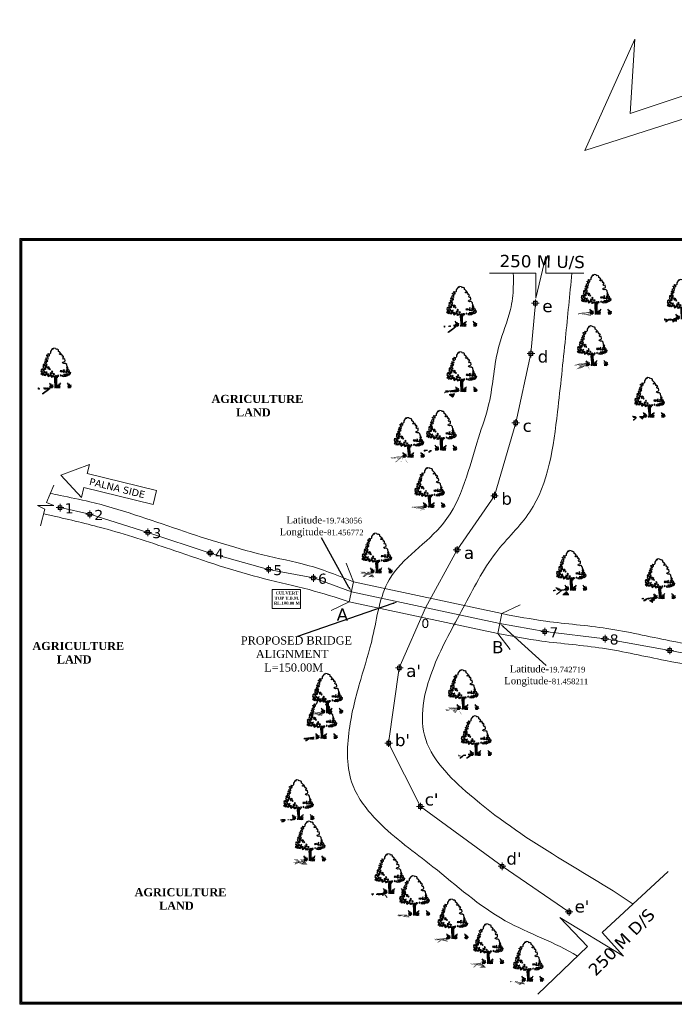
# Model space of a CAD drawing. Header units: metres. Extents: x -3839838688 to 844383267715, y -571436171822 to 78533580212.
# Tile 2 of 4: x -3828852500 to -3828205718, y -6735565810 to -6734593360. Entities that reach past the tile are written whole.
import ezdxf
from ezdxf import colors
from ezdxf.entities.mleader import LeaderData, LeaderLine
from ezdxf.math import Vec2, Vec3

# ---------------------------------------------------------------- set-up
doc = ezdxf.new("R2010")
doc.units = ezdxf.units.M
doc.header["$MEASUREMENT"] = 0
doc.layers.add('DIMENTION', color=7, linetype='Continuous', lineweight=9)
for name, color, linetype in [('SECTION', 7, 'Continuous'), ('TEX', 6, 'Continuous'), ('TEXT', 221, 'Continuous')]:
    doc.layers.add(name, color=color, linetype=linetype)
doc.styles.get("Standard").update_dxf_attribs({"font": 'verdana.ttf', "height": 4000})

# ---------------------------------------------------------------- blocks, each defined once
blk = doc.blocks.new('A$C16861002')
h = blk.add_hatch()
h.set_pattern_fill('AR-SAND,_O', color=86, scale=0.00875, angle=-7.1637)
h.set_pattern_definition([(30.3363, (-438.715158, 35.971238), (0.0015555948, 0.01679683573), [0, -0.0133, 0, -0.014875, 0, -0.01421875]), (0.3363, (-438.715158, 35.971238), (0.0184440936, 0.0225698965), [0, -0.007175, 0, -0.0119875, 0, -0.00459375]), (320.3363, (-438.725837, 35.97258), (0.02704221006, -0.0033489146), [0, -0.004375, 0, -0.01575, 0, -0.0205625]), (310.3363, (-438.725837, 35.97258), (0.0270559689, 0.0043395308), [0, -0.0021875, 0, -0.010325, 0, -0.0118125])])
edge = h.paths.add_edge_path()
edge.add_spline(control_points=[(0.438, 0.101), (0.437, 0.102), (0.413, 0.106), (0.357, 0.111), (0.269, 0.122), (0.166, 0.139), (0.083, 0.135), (0.01, 0.173), (-0.007, 0.148), (-0.011, 0.141)], knot_values=[0.028153, 0.028153, 0.028153, 0.028153, 0.042705, 0.440186, 0.998352, 1.57343, 2.182336, 2.529485, 2.667956, 2.667956, 2.667956, 2.667956], degree=3, periodic=0)
edge.add_line((-0.011, 0.141), (0.434, 0.085))
edge.add_arc((0.31, 0.123), 0.13, 342.7907, 350.3646)
at = {"color": 86}
for p, q in [((0.648, 0.39), (0.64, 0.262)), ((0.658, 0.459), (0.648, 0.39)), ((0.662, 0.385), (0.679, 0.472)), ((0.694, 0.469), (0.679, 0.352)), ((0.652, 0.166), (0.636, 0.073)), ((0.65, 0.269), (0.643, 0.158)), ((0.669, 0.346), (0.664, 0.266))]:
    blk.add_line(p, q, dxfattribs=at)
for points in [[(0.696, 1.459), (0.68, 1.456), (0.606, 1.371), (0.598, 1.314), (0.578, 1.299), (0.534, 1.292)], [(0.696, 1.459), (0.72, 1.451), (0.725, 1.454), (0.721, 1.463), (0.739, 1.483), (0.79, 1.465), (0.792, 1.457), (0.806, 1.459), (0.816, 1.433), (0.834, 1.437), (0.866, 1.421)], [(1.112, 0.761), (1.118, 0.763), (1.115, 0.845), (1.079, 0.891), (1.02, 0.892), (0.978, 0.921), (0.995, 0.948), (1.056, 0.958), (1.073, 0.985), (1.072, 1.049), (1.026, 1.049), (1.013, 1.086), (1.05, 1.128), (1.036, 1.13), (1.026, 1.155), (1.002, 1.152), (0.985, 1.154), (1.005, 1.175), (0.987, 1.206), (0.99, 1.235), (0.939, 1.224), (0.915, 1.221), (0.914, 1.245), (0.962, 1.262), (0.919, 1.326), (0.889, 1.342), (0.896, 1.393), (0.867, 1.415), (0.866, 1.421)], [(1.104, 0.701), (1.106, 0.673), (1.161, 0.645), (1.176, 0.595), (1.178, 0.568), (1.208, 0.55), (1.186, 0.479)], [(0.601, 0.07), (0.622, 0.184), (0.628, 0.304), (0.633, 0.413), (0.649, 0.466)], [(0.702, 0.459), (0.684, 0.352), (0.676, 0.254), (0.664, 0.123), (0.654, 0.063)], [(0.913, 0.457), (0.953, 0.438), (0.981, 0.448), (1.028, 0.436), (1.068, 0.458), (1.094, 0.448), (1.092, 0.476), (1.132, 0.457), (1.185, 0.479)]]:
    blk.add_lwpolyline(points, dxfattribs=at)
for points in [[(0.41, 1.045), (0.357, 1.036), (0.34, 1.005), (0.366, 1.001), (0.375, 0.973), (0.352, 0.959), (0.39, 0.96), (0.394, 0.987), (0.421, 1), (0.419, 1.017), (0.389, 1.02)], [(0.404, 1.101), (0.397, 1.085), (0.37, 1.105)], [(0.43, 1.175), (0.406, 1.15), (0.427, 1.115)], [(0.454, 1.095), (0.421, 1.066), (0.46, 1.039), (0.471, 1.06), (0.455, 1.067)], [(0.496, 1.221), (0.495, 1.183), (0.449, 1.189), (0.481, 1.207), (0.476, 1.229)], [(0.459, 1.27), (0.494, 1.271), (0.456, 1.243)], [(0.491, 1.15), (0.464, 1.137), (0.482, 1.113)], [(0.517, 1.318), (0.501, 1.298), (0.527, 1.3)], [(0.553, 1.269), (0.516, 1.246), (0.549, 1.231)], [(0.181, 0.728), (0.21, 0.648), (0.248, 0.681)], [(0.192, 0.782), (0.197, 0.753), (0.231, 0.782), (0.26, 0.773), (0.255, 0.801), (0.232, 0.793)], [(0.288, 0.759), (0.256, 0.741), (0.27, 0.717)], [(0.286, 0.88), (0.266, 0.86), (0.299, 0.85)], [(0.312, 0.712), (0.275, 0.689), (0.283, 0.655), (0.324, 0.672)], [(0.356, 0.926), (0.313, 0.959), (0.285, 0.94), (0.289, 0.907)], [(0.294, 0.807), (0.305, 0.762), (0.373, 0.792), (0.319, 0.799), (0.314, 0.827)], [(0.358, 0.838), (0.338, 0.818), (0.367, 0.809)], [(0.358, 0.909), (0.34, 0.867), (0.401, 0.843), (0.42, 0.857), (0.379, 0.873)], [(0.413, 0.935), (0.386, 0.927), (0.397, 0.91), (0.428, 0.917)], [(0.457, 0.842), (0.425, 0.824), (0.432, 0.779), (0.453, 0.776), (0.448, 0.804), (0.465, 0.808), (0.48, 0.789), (0.499, 0.803)], [(0.482, 0.773), (0.499, 0.732), (0.523, 0.756)], [(1.14, 0.75), (1.11, 0.754), (1.092, 0.712), (1.108, 0.705), (1.12, 0.731)], [(1.152, 0.716), (1.121, 0.703), (1.13, 0.675)], [(0.196, 0.638), (0.164, 0.626), (0.192, 0.606)], [(0.221, 0.602), (0.206, 0.587), (0.239, 0.572), (0.249, 0.588)], [(0.243, 0.643), (0.216, 0.63), (0.264, 0.602), (0.279, 0.617)], [(0.307, 0.602), (0.272, 0.568), (0.311, 0.569), (0.339, 0.549)], [(0.328, 0.6), (0.35, 0.575), (0.384, 0.604)], [(0.336, 0.665), (0.352, 0.624), (0.402, 0.678), (0.361, 0.656)], [(0.406, 0.606), (0.381, 0.582), (0.406, 0.502), (0.469, 0.532), (0.424, 0.544), (0.448, 0.568)], [(0.473, 0.565), (0.497, 0.513), (0.52, 0.559)], [(0.502, 0.622), (0.523, 0.586), (0.571, 0.591), (0.56, 0.609), (0.527, 0.613)], [(0.551, 0.533), (0.512, 0.494), (0.53, 0.47), (0.553, 0.483), (0.538, 0.496)], [(0.566, 0.685), (0.549, 0.654), (0.595, 0.648)], [(0.597, 0.522), (0.565, 0.476), (0.622, 0.486)], [(0.605, 0.592), (0.594, 0.566), (0.622, 0.552), (0.653, 0.564)], [(0.645, 0.461), (0.669, 0.518), (0.725, 0.484), (0.678, 0.49)], [(0.735, 0.466), (0.716, 0.447), (0.749, 0.442)], [(0.744, 0.498), (0.777, 0.461), (0.786, 0.493)], [(0.833, 0.492), (0.857, 0.478), (0.874, 0.509)], [(0.853, 0.649), (0.862, 0.62), (0.893, 0.633), (0.907, 0.604), (0.931, 0.656), (0.899, 0.643)], [(0.922, 0.49), (0.897, 0.459), (0.945, 0.46)], [(0.942, 0.63), (0.976, 0.592), (1.024, 0.597)], [(0.959, 0.504), (1, 0.46), (1.033, 0.484), (1.07, 0.468), (1.067, 0.518), (1.031, 0.5)], [(0.971, 0.667), (0.996, 0.631), (1.01, 0.673)], [(1.047, 0.592), (1.082, 0.565), (1.044, 0.57)], [(1.103, 0.662), (1.056, 0.634), (1.063, 0.617), (1.107, 0.595), (1.139, 0.613), (1.094, 0.624), (1.127, 0.653)], [(1.098, 0.519), (1.094, 0.492), (1.127, 0.477), (1.128, 0.521)], [(1.126, 0.571), (1.135, 0.542), (1.164, 0.571)], [(1.171, 0.527), (1.156, 0.507), (1.183, 0.481)]]:
    blk.add_lwpolyline(points, close=True, dxfattribs=at)
for centre, radius, start, end in [((0.242, 0.146), 0.227, 343.8213, 33.8793), ((0.375, 0.113), 0.0789, 338.4127, 44.178), ((0.31, 0.123), 0.13, 343.4617, 20.2712), ((0.396, 0.136), 0.0898, 354.9817, 66.5193), ((0.218, 0.179), 0.273, 338.8097, 11.1779), ((0.526, 0.078), 0.0496, 83.2374, 178.7654), ((0.587, 0.1), 0.101, 124.1986, 191.1044), ((0.67, 0.06), 0.0496, 346.9072, 82.4352), ((0.616, 0.096), 0.101, 334.5682, 41.474), ((0.993, 0.081), 0.273, 154.4947, 186.8629), ((0.81, 0.084), 0.0898, 99.1533, 170.6909), ((0.962, 0.056), 0.227, 131.7933, 181.8513), ((0.825, 0.057), 0.0789, 121.4946, 187.2599), ((0.89, 0.05), 0.13, 145.4014, 182.2109), ((0.874, 0.067), 0.227, 343.8213, 33.8793), ((1.029, 0.056), 0.0898, 354.9817, 66.5193), ((1.007, 0.034), 0.0789, 338.4127, 44.178), ((0.942, 0.044), 0.13, 343.4617, 20.2712), ((0.85, 0.099), 0.273, 338.8097, 11.1779), ((1.158, -0.001), 0.0496, 83.2374, 178.7654), ((1.22, 0.02), 0.101, 124.1986, 191.1044)]:
    blk.add_arc(centre, radius, start, end, dxfattribs=at)
for points, start_tangent, end_tangent in [([(0.532, 0.127), (0.53, 0.136), (0.535, 0.137), (0.54, 0.136), (0.539, 0.134), (0.541, 0.128), (0.541, 0.125), (0.54, 0.121), (0.533, 0.12), (0.531, 0.126), (0.532, 0.127)], (-0.533022, 0.846101), (-0.533022, 0.846101)), ([(0.532, 0.184), (0.53, 0.188), (0.533, 0.189), (0.535, 0.188), (0.535, 0.187), (0.536, 0.184), (0.536, 0.183), (0.535, 0.181), (0.532, 0.18), (0.531, 0.184), (0.532, 0.184)], (-0.533022, 0.846101), (-0.533022, 0.846101)), ([(0.676, 0.109), (0.68, 0.117), (0.676, 0.119), (0.671, 0.119), (0.671, 0.117), (0.668, 0.112), (0.666, 0.109), (0.667, 0.105), (0.673, 0.102), (0.677, 0.108), (0.676, 0.109)], (0.725822, 0.687882), (0.725822, 0.687882)), ([(0.691, 0.164), (0.693, 0.168), (0.691, 0.169), (0.688, 0.169), (0.688, 0.168), (0.687, 0.166), (0.686, 0.164), (0.686, 0.162), (0.689, 0.16), (0.691, 0.163), (0.691, 0.164)], (0.725822, 0.687882), (0.725822, 0.687882)), ([(1.165, 0.048), (1.163, 0.057), (1.167, 0.057), (1.172, 0.056), (1.172, 0.054), (1.173, 0.049), (1.174, 0.046), (1.172, 0.042), (1.166, 0.04), (1.163, 0.047), (1.165, 0.048)], (-0.533022, 0.846101), (-0.533022, 0.846101)), ([(1.164, 0.104), (1.163, 0.109), (1.165, 0.109), (1.167, 0.109), (1.167, 0.108), (1.168, 0.105), (1.168, 0.103), (1.168, 0.101), (1.164, 0.101), (1.163, 0.104), (1.164, 0.104)], (-0.533022, 0.846101), (-0.533022, 0.846101))]:
    blk.add_spline(points, degree=3, dxfattribs=dict(at, start_tangent=start_tangent, end_tangent=end_tangent))

msp = doc.modelspace()

# ---------------------------------------------------------------- linework, layer by layer
at = {"layer": 'DIMENTION', "color": 7, "linetype": 'Continuous', "lineweight": 9, "ltscale": 20}
for points in [[(-3828785675.133108, -6735041594.021187), (-3828783517.738216, -6735032739.269607), (-3828811765.725098, -6735043064.35971), (-3828791432.846373, -6735065225.819328), (-3828789032.534264, -6735055374.045078)], [(-3828785675.13311, -6735041594.021186), (-3828717204.469184, -6735058276.393261), (-3828720561.870345, -6735072056.417156), (-3828789032.534258, -6735055374.045079)]]:
    msp.add_lwpolyline(points, dxfattribs=at)
at = {"layer": 'SECTION', "lineweight": 13, "ltscale": 20}
for p, q in [((-3827972040, -6734593360), (-3828249344.231441, -6734686037.260389)), ((-3828244790, -6734612640), (-3828294260, -6734722520)), ((-3828249344.231441, -6734686037.260389), (-3828244790, -6734612640)), ((-3828294260, -6734722520), (-3827962700, -6734616500))]:
    msp.add_line(p, q, dxfattribs=at)
at = {"layer": 'SECTION', "lineweight": 9, "ltscale": 20}
for p, q in [((-3828342520, -6734868400), (-3828332590, -6734826810)), ((-3828332590, -6734826810), (-3828332590, -6734843690)), ((-3828388280, -6734843690), (-3828342520, -6734843690)), ((-3828342520, -6734843690), (-3828342520, -6734868400)), ((-3828332590, -6734843690), (-3828295120, -6734843690)), ((-3828347462.328041, -6734923112.326823), (-3828342963.994591, -6734873315.087982)), ((-3828362387.275942, -6734991502.720375), (-3828347462.328041, -6734923112.326823)), ((-3828383425.783199, -6735063491.477917), (-3828362387.275942, -6734991502.720375)), ((-3828826100.432038, -6735070086.400609), (-3828818739.648371, -6735053032.716137)), ((-3828818620, -6735073315.136432), (-3828826100.432038, -6735070086.400609)), ((-3828420357.797934, -6735116980.04013), (-3828383425.783199, -6735063491.477917)), ((-3828827790, -6735076780), (-3828835010, -6735073315.136431)), ((-3828835010, -6735073315.136431), (-3828818620, -6735073315.136432)), ((-3828831970, -6735093340), (-3828827790, -6735076780)), ((-3828783316.739497, -6735081837.753409), (-3828812578.126033, -6735075221.768375)), ((-3828726040.106578, -6735099709.164141), (-3828783316.739497, -6735081837.753409)), ((-3828664314.759858, -6735120080.260632), (-3828726040.106578, -6735099709.164141)), ((-3828606531.570657, -6735136238.943927), (-3828664314.759858, -6735120080.260632)), ((-3828451404.245419, -6735174086.240306), (-3828420357.797934, -6735116980.04013)), ((-3828562346.115414, -6735144762.179518), (-3828606531.570657, -6735136238.943927)), ((-3828524749.415245, -6735158418.245439), (-3828562346.115414, -6735144762.179518)), ((-3828524749.415245, -6735158418.245439), (-3828378059.075593, -6735189754.235173)), ((-3828451404.245419, -6735174086.240306), (-3828477505.198602, -6735233615.562853)), ((-3828378059.075593, -6735189754.235173), (-3828333776.890498, -6735197759.738483)), ((-3828333776.890498, -6735197759.738483), (-3828274182.631895, -6735204725.680026)), ((-3828274182.631895, -6735204725.680026), (-3828210229.440969, -6735216344.172635)), ((-3828210229.440969, -6735216344.172635), (-3828161119.071852, -6735225734.148413)), ((-3828477505.198602, -6735233615.562853), (-3828487978.672471, -6735307880.671384)), ((-3828487978.672471, -6735307880.671384), (-3828456646.925046, -6735370477.169715)), ((-3828456646.925046, -6735370477.169715), (-3828375941.320995, -6735429524.65463)), ((-3828375941.320995, -6735429524.65463), (-3828309791.94096, -6735474516.426333)), ((-3828277154.70215, -6735494980), (-3828211662.725975, -6735434672.012364)), ((-3828291592.681871, -6735508797.842182), (-3828318942.617624, -6735480220.4556)), ((-3828318942.617624, -6735480220.4556), (-3828255802.909123, -6735518167.162681)), ((-3828255802.909123, -6735518167.162681), (-3828277154.70215, -6735494980)), ((-3828340531.927761, -6735555635.05828), (-3828291592.681871, -6735508797.842182))]:
    msp.add_line(p, q, dxfattribs=at)
at = {"layer": 'SECTION', "color": 7, "linetype": 'Continuous', "lineweight": 9, "ltscale": 20}
for p, q in [((-3828342936.796221, -6734869565.087982), (-3828342936.796221, -6734877065.087982)), ((-3828347435.129672, -6734919362.326823), (-3828347435.129672, -6734926862.326823)), ((-3828362360.077573, -6734987752.720375), (-3828362360.077573, -6734995252.720375)), ((-3828383398.584829, -6735059741.477917), (-3828383398.584829, -6735067241.477917)), ((-3828812550.927663, -6735071471.768375), (-3828812550.927663, -6735078971.768375)), ((-3828783289.541127, -6735078087.753409), (-3828783289.541127, -6735085587.753409)), ((-3828726012.908209, -6735095959.164141), (-3828726012.908209, -6735103459.164141)), ((-3828664287.561488, -6735116330.260632), (-3828664287.561488, -6735123830.260632)), ((-3828420330.599565, -6735113230.04013), (-3828420330.599565, -6735120730.04013)), ((-3828606504.372288, -6735132488.943927), (-3828606504.372288, -6735139988.943927)), ((-3828562318.917044, -6735141012.179518), (-3828562318.917044, -6735148512.179518)), ((-3828333749.692128, -6735194009.738483), (-3828333749.692128, -6735201509.738483)), ((-3828274155.433525, -6735200975.680026), (-3828274155.433525, -6735208475.680026)), ((-3828210202.2426, -6735212594.172635), (-3828210202.2426, -6735220094.172635)), ((-3828477478.000232, -6735229865.562853), (-3828477478.000232, -6735237365.562853)), ((-3828487951.474102, -6735304130.671384), (-3828487951.474102, -6735311630.671384)), ((-3828456619.726676, -6735366727.169715), (-3828456619.726676, -6735374227.169715)), ((-3828375914.122625, -6735425774.65463), (-3828375914.122625, -6735433274.65463)), ((-3828309764.742591, -6735470766.426333), (-3828309764.742591, -6735478266.426333))]:
    msp.add_line(p, q, dxfattribs=at)
at = {"layer": 'SECTION', "lineweight": 20, "ltscale": 20}
for p, q in [((-3828522660.349263, -6735148638.889462), (-3828529915.177567, -6735130001.09275)), ((-3828526838.481227, -6735168197.601416), (-3828522660.349263, -6735148638.889462)), ((-3828522660.349263, -6735148638.889462), (-3828375970.00961, -6735179974.879196)), ((-3828526838.481227, -6735168197.601416), (-3828544897.121881, -6735176793.268797)), ((-3828526838.481227, -6735168197.601416), (-3828380148.141575, -6735199533.59115)), ((-3828375970.00961, -6735179974.879196), (-3828357998.587687, -6735171198.319845)), ((-3828375970.00961, -6735179974.879196), (-3828380148.141575, -6735199533.59115)), ((-3828380148.141575, -6735199533.59115), (-3828368009.808614, -6735215428.900928))]:
    msp.add_line(p, q, dxfattribs=at)
at = {"layer": 'SECTION', "lineweight": 9, "ltscale": 20}
for points in [[(-3828852500, -6734809430), (-3827743860, -6734809430), (-3827743860, -6735565810), (-3828852500, -6735565810)], [(-3828851500, -6734810430), (-3827744860, -6734810430), (-3827744860, -6735564810), (-3828851500, -6735564810)], [(-3828850500, -6734811430), (-3827745860, -6734811430), (-3827745860, -6735563810), (-3828850500, -6735563810)]]:
    msp.add_lwpolyline(points, close=True, dxfattribs=at)
at = {"layer": 'SECTION', "color": 7, "linetype": 'Continuous', "lineweight": 9, "ltscale": 20}
for points in [[(-3828339186.796221, -6734873315.087982), (-3828342936.796221, -6734873315.087982), (-3828346686.796221, -6734873315.087982)], [(-3828343685.129672, -6734923112.326823), (-3828347435.129672, -6734923112.326823), (-3828351185.129672, -6734923112.326823)], [(-3828358610.077573, -6734991502.720375), (-3828362360.077573, -6734991502.720375), (-3828366110.077573, -6734991502.720375)], [(-3828379648.584829, -6735063491.477917), (-3828383398.584829, -6735063491.477917), (-3828387148.584829, -6735063491.477917)], [(-3828808800.927663, -6735075221.768375), (-3828812550.927663, -6735075221.768375), (-3828816300.927663, -6735075221.768375)], [(-3828779539.541127, -6735081837.753409), (-3828783289.541127, -6735081837.753409), (-3828787039.541127, -6735081837.753409)], [(-3828722262.908209, -6735099709.164141), (-3828726012.908209, -6735099709.164141), (-3828729762.908209, -6735099709.164141)], [(-3828660537.561488, -6735120080.260632), (-3828664287.561488, -6735120080.260632), (-3828668037.561488, -6735120080.260632)], [(-3828416580.599565, -6735116980.04013), (-3828420330.599565, -6735116980.04013), (-3828424080.599565, -6735116980.04013)], [(-3828602754.372288, -6735136238.943927), (-3828606504.372288, -6735136238.943927), (-3828610254.372288, -6735136238.943927)], [(-3828558568.917044, -6735144762.179518), (-3828562318.917044, -6735144762.179518), (-3828566068.917044, -6735144762.179518)], [(-3828329999.692128, -6735197759.738483), (-3828333749.692128, -6735197759.738483), (-3828337499.692128, -6735197759.738483)], [(-3828270405.433525, -6735204725.680026), (-3828274155.433525, -6735204725.680026), (-3828277905.433525, -6735204725.680026)], [(-3828206452.2426, -6735216344.172635), (-3828210202.2426, -6735216344.172635), (-3828213952.2426, -6735216344.172635)], [(-3828473728.000232, -6735233615.562853), (-3828477478.000232, -6735233615.562853), (-3828481228.000232, -6735233615.562853)], [(-3828484201.474102, -6735307880.671384), (-3828487951.474102, -6735307880.671384), (-3828491701.474102, -6735307880.671384)], [(-3828452869.726676, -6735370477.169715), (-3828456619.726676, -6735370477.169715), (-3828460369.726676, -6735370477.169715)], [(-3828372164.122625, -6735429524.65463), (-3828375914.122625, -6735429524.65463), (-3828379664.122625, -6735429524.65463)], [(-3828306014.742591, -6735474516.426333), (-3828309764.742591, -6735474516.426333), (-3828313514.742591, -6735474516.426333)]]:
    msp.add_lwpolyline(points, dxfattribs=at)
for points in [[(-3828344811.796221, -6734871470.087982), (-3828341091.796221, -6734871470.087982), (-3828341091.796221, -6734875160.087982), (-3828344811.796221, -6734875160.087982)], [(-3828349310.129672, -6734921267.326823), (-3828345590.129672, -6734921267.326823), (-3828345590.129672, -6734924957.326823), (-3828349310.129672, -6734924957.326823)], [(-3828364235.077573, -6734989657.720375), (-3828360515.077573, -6734989657.720375), (-3828360515.077573, -6734993347.720375), (-3828364235.077573, -6734993347.720375)], [(-3828385273.584829, -6735061646.477917), (-3828381553.584829, -6735061646.477917), (-3828381553.584829, -6735065336.477917), (-3828385273.584829, -6735065336.477917)], [(-3828814425.927663, -6735073376.768375), (-3828810705.927663, -6735073376.768375), (-3828810705.927663, -6735077066.768375), (-3828814425.927663, -6735077066.768375)], [(-3828785164.541127, -6735079992.753409), (-3828781444.541127, -6735079992.753409), (-3828781444.541127, -6735083682.753409), (-3828785164.541127, -6735083682.753409)], [(-3828727887.908209, -6735097864.164141), (-3828724167.908209, -6735097864.164141), (-3828724167.908209, -6735101554.164141), (-3828727887.908209, -6735101554.164141)], [(-3828666162.561488, -6735118235.260632), (-3828662442.561488, -6735118235.260632), (-3828662442.561488, -6735121925.260632), (-3828666162.561488, -6735121925.260632)], [(-3828422205.599565, -6735115135.04013), (-3828418485.599565, -6735115135.04013), (-3828418485.599565, -6735118825.04013), (-3828422205.599565, -6735118825.04013)], [(-3828608379.372288, -6735134393.943927), (-3828604659.372288, -6735134393.943927), (-3828604659.372288, -6735138083.943927), (-3828608379.372288, -6735138083.943927)], [(-3828564193.917044, -6735142917.179518), (-3828560473.917044, -6735142917.179518), (-3828560473.917044, -6735146607.179518), (-3828564193.917044, -6735146607.179518)], [(-3828602910, -6735156031.919815), (-3828575022.825078, -6735156031.919815), (-3828575022.825078, -6735174730), (-3828602910, -6735174730)], [(-3828335624.692128, -6735195914.738483), (-3828331904.692128, -6735195914.738483), (-3828331904.692128, -6735199604.738483), (-3828335624.692128, -6735199604.738483)], [(-3828276030.433525, -6735202880.680026), (-3828272310.433525, -6735202880.680026), (-3828272310.433525, -6735206570.680026), (-3828276030.433525, -6735206570.680026)], [(-3828212077.2426, -6735214499.172635), (-3828208357.2426, -6735214499.172635), (-3828208357.2426, -6735218189.172635), (-3828212077.2426, -6735218189.172635)], [(-3828479353.000232, -6735231770.562853), (-3828475633.000232, -6735231770.562853), (-3828475633.000232, -6735235460.562853), (-3828479353.000232, -6735235460.562853)], [(-3828489826.474102, -6735306035.671384), (-3828486106.474102, -6735306035.671384), (-3828486106.474102, -6735309725.671384), (-3828489826.474102, -6735309725.671384)], [(-3828458494.726676, -6735368632.169715), (-3828454774.726676, -6735368632.169715), (-3828454774.726676, -6735372322.169715), (-3828458494.726676, -6735372322.169715)], [(-3828377789.122625, -6735427679.65463), (-3828374069.122625, -6735427679.65463), (-3828374069.122625, -6735431369.65463), (-3828377789.122625, -6735431369.65463)], [(-3828311639.742591, -6735472671.426333), (-3828307919.742591, -6735472671.426333), (-3828307919.742591, -6735476361.426333), (-3828311639.742591, -6735476361.426333)]]:
    msp.add_lwpolyline(points, close=True, dxfattribs=at)
for centre in [(-3828342936.796221, -6734873315.087982), (-3828347435.129672, -6734923112.326823), (-3828362360.077573, -6734991502.720375), (-3828383398.584829, -6735063491.477917), (-3828812550.927663, -6735075221.768375), (-3828783289.541127, -6735081837.753409), (-3828726012.908209, -6735099709.164141), (-3828664287.561488, -6735120080.260632), (-3828420330.599565, -6735116980.04013), (-3828606504.372288, -6735136238.943927), (-3828562318.917044, -6735144762.179518), (-3828333749.692128, -6735197759.738483), (-3828274155.433525, -6735204725.680026), (-3828210202.2426, -6735216344.172635), (-3828477478.000232, -6735233615.562853), (-3828487951.474102, -6735307880.671384), (-3828456619.726676, -6735370477.169715), (-3828375914.122625, -6735429524.65463), (-3828309764.742591, -6735474516.426333)]:
    msp.add_circle(centre, 1845, dxfattribs=at)
at = {"layer": 'SECTION', "lineweight": 9, "ltscale": 20}
for points, knots in [([(-3828364779.415245, -6734843690), (-3828364702.439628, -6734848284.292099), (-3828364500.705375, -6734860324.807244), (-3828367302.476263, -6734884768.038442), (-3828383699.628501, -6734921040.831837), (-3828384776.883722, -6734965679.678807), (-3828406029.138349, -6735023331.06193), (-3828420324.710598, -6735093745.266548), (-3828493799.410059, -6735135649.439284), (-3828501097.124543, -6735198883.315761), (-3828516654.77175, -6735247237.465758), (-3828529090.385469, -6735295095.467426), (-3828530207.780091, -6735347913.322822), (-3828493554.520495, -6735393770.669028), (-3828438297.030497, -6735432427.113004), (-3828379431.99895, -6735486500.80879), (-3828323288.5158, -6735504476.721673), (-3828301495.432473, -6735518275.251601)], [0, 0, 0, 0, 13788.2454385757, 36135.6166486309, 73134.2666240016, 131661.8430303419, 166891.1788174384, 257937.2616546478, 335452.9323283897, 394352.2099130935, 438052.6732973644, 488975.9410636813, 543583.7692570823, 587495.4647378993, 657787.0645205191, 746897.639089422, 825487.8918048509, 825487.8918048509, 825487.8918048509, 825487.8918048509]), ([(-3828246515.630996, -6735466766.151033), (-3828272373.054028, -6735449120.998605), (-3828329438.214795, -6735416985.686191), (-3828401103.247931, -6735368026.701896), (-3828464683.124027, -6735305194.790912), (-3828446153.577533, -6735230670.502179), (-3828413979.158067, -6735175276.088469), (-3828387262.609611, -6735120550.721493), (-3828332195.132378, -6735069983.019663), (-3828321782.869328, -6734989245.975987), (-3828313448.558195, -6734910801.539845), (-3828309014.648804, -6734865016.043345), (-3828306949.415245, -6734843690)], [153741.1172209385, 153741.1172209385, 153741.1172209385, 153741.1172209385, 247414.2106567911, 347998.8506372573, 421698.6430385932, 490530.4300268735, 555036.5204370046, 618228.1417170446, 670802.6678680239, 773323.6749836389, 846848.2429864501, 910953.8513295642, 910953.8513295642, 910953.8513295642, 910953.8513295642]), ([(-3828522660.349263, -6735148638.889462), (-3828535757.770357, -6735143277.376513), (-3828562912.458458, -6735132161.431564), (-3828622123.746983, -6735120776.200599), (-3828695296.37159, -6735097576.248382), (-3828762835.153961, -6735073311.921206), (-3828802794.413509, -6735065172.800195), (-3828812578.126033, -6735063180), (-3828815807.952606, -6735062522.13122), (-3828819037.779179, -6735061864.26244), (-3828822267.605752, -6735061206.39366)], [0, 0, 0, 0, 42351.7565927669, 87807.2662157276, 180238.2207122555, 272568.3404711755, 302504.2136581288, 302504.2136581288, 302504.2136581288, 312386.7279363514, 312386.7279363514, 312386.7279363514, 312386.7279363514]), ([(-3828526838.481227, -6735168197.601415), (-3828540008.251949, -6735164005.479425), (-3828567627.118117, -6735155214.008515), (-3828626368.065489, -6735142929.562929), (-3828692084.042853, -6735120207.320454), (-3828760082.491133, -6735097332.923836), (-3828799773.294569, -6735088037.388349), (-3828816756.257998, -6735084060), (-3828820807.225691, -6735083111.268538), (-3828824858.193385, -6735082162.537077), (-3828828909.161079, -6735081213.805615)], [0, 0, 0, 0, 41439.4463101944, 86904.3619604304, 179780.2632973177, 249709.3208636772, 302008.5543753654, 302008.5543753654, 302008.5543753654, 314483.5565312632, 314483.5565312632, 314483.5565312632, 314483.5565312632]), ([(-3828375970.00961, -6735179974.879196), (-3828361540.476749, -6735182710.366307), (-3828327237.284996, -6735189213.413894), (-3828271204.921332, -6735193010.289141), (-3828214713.322958, -6735206560.252249), (-3828158382.462824, -6735215498.500296), (-3828123835.212077, -6735225367.951005), (-3828105327.004171, -6735230655.371614), (-3828102886.110249, -6735231352.685632), (-3828100445.216327, -6735232049.99965), (-3828098004.322404, -6735232747.313668)], [0, 0, 0, 0, 44037.2564153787, 104689.3524249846, 167968.7684303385, 217955.6742645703, 275637.9221901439, 275637.9221901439, 275637.9221901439, 283245.1551064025, 283245.1551064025, 283245.1551064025, 283245.1551064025]), ([(-3828380148.141574, -6735199533.591149), (-3828365718.608713, -6735202269.07826), (-3828331415.41696, -6735208772.125847), (-3828275383.053296, -6735212569.001094), (-3828218891.454922, -6735226118.964202), (-3828162560.594788, -6735235057.212249), (-3828128013.34404, -6735244926.662958), (-3828109505.136135, -6735250214.083567), (-3828107797.945448, -6735250701.793412), (-3828106090.754761, -6735251189.503258), (-3828104383.564074, -6735251677.213103)], [0, 0, 0, 0, 44037.2564153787, 104689.3524249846, 167968.7684303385, 217955.6742645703, 275637.9221901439, 275637.9221901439, 275637.9221901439, 280958.5127617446, 280958.5127617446, 280958.5127617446, 280958.5127617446])]:
    msp.add_open_spline(points, degree=3, knots=knots, dxfattribs=at)

# ---------------------------------------------------------------- block references
at = {"layer": 'SECTION', "color": 7, "linetype": 'Continuous', "lineweight": 9, "ltscale": 20, "xscale": 27934.31896082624, "yscale": 27934.31895750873, "zscale": 27934.31895683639, "rotation": 7.276220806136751}
for p in [(-3828300089.415245, -6734888468.245439), (-3828215129.415245, -6734893298.245439), (-3828433059.415245, -6734900298.245439), (-3828303889.415245, -6734939208.245439), (-3828833959.415245, -6734961268.245439), (-3828432829.415245, -6734964928.245439), (-3828247249.415245, -6734990278.245439), (-3828484929.415245, -6735029798.245439), (-3828452941.56889, -6735022744.018617), (-3828464609.415245, -6735079208.245439), (-3828516709.415245, -6735143948.245439), (-3828324519.415245, -6735161038.245439), (-3828237009.415245, -6735169338.245439), (-3828565499.857265, -6735282407.303254), (-3828431389.415245, -6735278748.245439), (-3828571019.415245, -6735307428.245439), (-3828418629.415245, -6735324218.245439), (-3828594049.415245, -6735387588.245439), (-3828582579.415245, -6735428338.245439), (-3828503939.415245, -6735460638.245439), (-3828479529.415245, -6735482168.245439), (-3828441709.415245, -6735505238.245439), (-3828406529.415245, -6735529848.245439), (-3828367179.415245, -6735547208.245439)]:
    msp.add_blockref('A$C16861002', p, dxfattribs=at)

# ---------------------------------------------------------------- texts
at = {"layer": 'SECTION', "color": 7, "linetype": 'Continuous', "lineweight": 9, "ltscale": 800, "char_height": 12000, "attachment_point": 1}
for s, insert, width, rotation in [('250 M U/S', (-3828378206.502363, -6734825563.051493), 111710.81286493, 359.1978498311), ('250 M D/S', (-3828291964.385621, -6735530317.990731), 103346.64016235, 45.3963179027)]:
    msp.add_mtext(s, dxfattribs=dict(at, insert=insert, width=width, rotation=rotation))
at = {"layer": 'SECTION', "color": 7, "linetype": 'Continuous', "lineweight": 9, "ltscale": 20, "attachment_point": 1}
for s, insert, char_height in [('e', (-3828336138.998287, -6734870197.808116), 12000), ('d', (-3828340664.530107, -6734919995.046957), 12000), ('c', (-3828355562.279639, -6734988385.440509), 12000), ('b', (-3828376600.786895, -6735060374.19805), 12000), ('1', (-3828807904.974358, -6735070926.818252), 10000), ('2', (-3828778670.786191, -6735077542.803286), 10000), ('3', (-3828721366.954904, -6735095414.214017), 10000), ('4', (-3828659668.806552, -6735115785.310508), 10000), ('a', (-3828413560, -6735113862.760263), 12000), ('5', (-3828601858.418983, -6735131943.993803), 10000), ('6', (-3828557672.963739, -6735140467.229394), 10000), ('A', (-3828539283.843503, -6735174845.032382), 12000), ('0', (-3828455650, -6735185142.720134), 9000), ('7', (-3828329103.738823, -6735193464.78836), 10000), ('B', (-3828385723.843503, -6735207055.032382), 12000), ('8', (-3828269509.48022, -6735200435.67108), 10000), ("a'", (-3828470680.202298, -6735230498.282987), 12000), ("b'", (-3828481770.16482, -6735298848.163929), 12000), ("c'", (-3828452325.75685, -6735357459.925335), 12000), ("d'", (-3828371600.960776, -6735415861.220098), 12000), ("e'", (-3828304263.972731, -6735463131.551981), 12000)]:
    msp.add_mtext(s, dxfattribs=dict(at, insert=insert, char_height=char_height))
at = {"layer": 'TEX', "color": 7, "linetype": 'Continuous', "lineweight": 9, "attachment_point": 1}
for s, insert, char_height, width in [('\\pt88000;{\\fTimes New Roman|b1|i0|c0|p18;AGRICULTURE\\P        LAND}', (-3828662969.415245, -6734963896.511334), 8000, 128559.58741646), ('\\pi4426.93173,t37426.93173;{\\fTimes New Roman|b1|i0|c0|p18;CULVERT \\P\\pi3450.41439,t36450.41439;TOP T.B.M. \\P\\pi2801.20919,t35801.20919;RL.100.00 M}', (-3828604069.22254, -6735158097.791809), 3000, 30224.52820024), ('\\pt88000;{\\fTimes New Roman|b1|i0|c0|p18;AGRICULTURE\\P        LAND}', (-3828839937.403479, -6735207894.568114), 8000, 128559.58741646), ('\\pt88000;{\\fTimes New Roman|b1|i0|c0|p18;AGRICULTURE\\P        LAND}', (-3828738949.415245, -6735451116.511334), 8000, 128559.58741646)]:
    msp.add_mtext(s, dxfattribs=dict(at, insert=insert, char_height=char_height, width=width))
at = {"layer": 'TEXT', "color": 7, "linetype": 'Continuous', "lineweight": 9, "insert": (-3828727956.277438, -6735059327.716965), "char_height": 6934.6368, "width": 95729.75645465, "attachment_point": 3, "rotation": 346.1738896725}
msp.add_mtext('PALNA SIDE', dxfattribs=at)

# ---------------------------------------------------------------- leaders
at = {"layer": 'SECTION', "color": 7, "linetype": 'Continuous', "lineweight": 9, "ltscale": 20}
ml = msp.add_multileader_mtext('Standard', dxfattribs=at)
ml.set_content('{\\fTimes New Roman|b0|i0|c0|p18;  Latitude-\\H0.8x;19.743056\\H1.25x;\\PLongitude-\\H0.8x;81.456772}', color=7)
ml.set_leader_properties()
ml.build(insert=Vec2(0, 0))
ml.multileader.update_dxf_attribs({"text_left_attachment_type": 4, "text_right_attachment_type": 0, "dogleg_length": 0, "arrow_head_size": 5000})
ctx = ml.context
ctx.base_point, ctx.char_height, ctx.arrow_head_size, ctx.landing_gap_size, ctx.plane_origin = Vec3(-3828594465.568846, -6735105171.753377), 7000, 5000, 0.09, Vec3(-3828552421.854541, -6735160833.936506)
ctx.left_attachment, ctx.right_attachment, ctx.text_align_type = 4, 0, 1
notes = []
notes.append((ctx, [(1, (1, 1, 0), (-3828554206.142148, -6735105171.753377), (1, 0), 0, [(0, [(-3828524749.415245, -6735158418.24544)], 0, [])])]))
ctx.mtext.insert, ctx.mtext.width, ctx.mtext.alignment, ctx.mtext.flow_direction = Vec3(-3828554206.142148, -6735083921.002479), 119359.57218742, 2, 5
ml = msp.add_multileader_mtext('Standard', dxfattribs=at)
ml.set_content('\\pxqc,t11;{\\fTimes New Roman|b0|i0|c0|p18;  \\H1.14286x;PROPOSED BRIDGE \\PALIGNMENT  L=150.00M }', color=7)
ml.set_leader_properties()
ml.build(insert=Vec2(0, 0))
ml.multileader.update_dxf_attribs({"text_left_attachment_type": 4, "text_right_attachment_type": 0, "dogleg_length": 0, "arrow_head_size": 5000})
ctx = ml.context
ctx.base_point, ctx.char_height, ctx.arrow_head_size, ctx.landing_gap_size, ctx.plane_origin = Vec3(-3828634275.858502, -6735228219.050511), 7000, 5000, 0.09, Vec3(-3828506644.062715, -6735170612.988201)
ctx.left_attachment, ctx.right_attachment, ctx.text_align_type = 4, 0, 2
notes.append((ctx, [(0, (1, 1, 0), (-3828578168.929576, -6735202457.297134), (-1, 0), 0, [(0, [(-3828478971.623419, -6735168197.297134)], 0, [])])]))
ctx.mtext.insert, ctx.mtext.width, ctx.mtext.alignment, ctx.mtext.flow_direction = Vec3(-3828522062.090651, -6735202457.387135), 119359.57218742, 3, 5
ml = msp.add_multileader_mtext('Standard', dxfattribs=at)
ml.set_content('{\\fTimes New Roman|b0|i0|c0|p18; Latitude-\\H0.8x;19.742719\\H1.25x;\\P\\pt11;Longitude-\\H0.8x;81.458211\\H1.42858x; }', color=7)
ml.set_leader_properties()
ml.build(insert=Vec2(0, 0))
ml.multileader.update_dxf_attribs({"text_left_attachment_type": 4, "text_right_attachment_type": 0, "dogleg_length": 0, "arrow_head_size": 5000})
ctx = ml.context
ctx.base_point, ctx.char_height, ctx.arrow_head_size, ctx.landing_gap_size, ctx.plane_origin = Vec3(-3828372186.333692, -6735244714.248668), 7000, 5000, 0.09, Vec3(-3828405731.514888, -6735192169.92624)
ctx.left_attachment, ctx.right_attachment, ctx.text_align_type = 4, 0, 1
notes.append((ctx, [(0, (1, 1, 0), (-3828332260, -6735231040), (-1, 0), 0, [(0, [(-3828378059.075593, -6735189754.235173)], 0, [])])]))
ctx.mtext.insert, ctx.mtext.width, ctx.mtext.alignment, ctx.mtext.flow_direction = Vec3(-3828332260, -6735231040.089999), 119359.57218742, 2, 5
for ctx, leaders in notes:
    for number, flags, end, landing, length, lines in leaders:
        leader = LeaderData()
        leader.index, (leader.has_last_leader_line, leader.has_dogleg_vector, leader.attachment_direction) = number, flags
        leader.last_leader_point, leader.dogleg_vector, leader.dogleg_length = Vec3(end), Vec3(landing), length
        for number, points, colour, breaks in lines:
            line = LeaderLine()
            line.index, line.vertices, line.color, line.breaks = number, Vec3.list(points), colors.encode_raw_color(colour), breaks
            leader.lines.append(line)
        ctx.leaders.append(leader)

doc.saveas('drawing.dxf')
